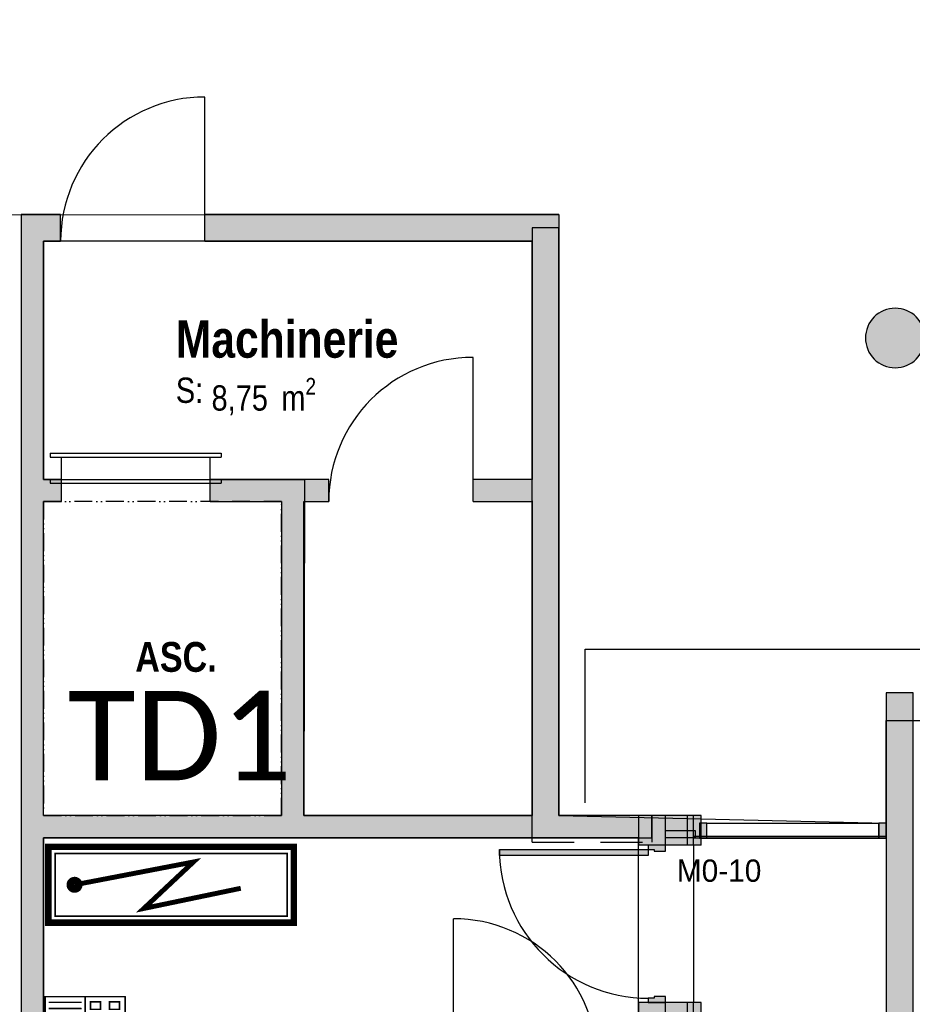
# Model space of a CAD drawing. Extents: x -24342 to 73038, y -9656 to 30949.
# Tile 32 of 118: x 3028 to 3628, y -2651 to -1989. Entities that reach past the tile are written whole.
import ezdxf
from ezdxf import colors
from ezdxf.entities.mleader import LeaderData, LeaderLine
from ezdxf.enums import TextEntityAlignment as Align
from ezdxf.math import Vec2, Vec3

# ---------------------------------------------------------------- set-up
doc = ezdxf.new("R2010")
doc.units = 0
doc.set_wipeout_variables(frame=1)
for name, pattern in [('21.0032_xref_rdc_02_pro$0$Tirets', [458.610928, 282.222247, -176.388681]), ('21.0032_xref_rdc_02_pro$0$Tirets A', [220, 110, -110]), ('21.0032_xref_rdc_02_pro$0$Traits', [564.444447, 282.222223, -282.222223]), ('21.0032_xref_rdc_02_pro$0$Wipeout_Contour', [1000, 0, -1000]), ('ACAD_ISO12W100', [21, 12, -3, 0, -3, 0, -3])]:
    doc.linetypes.add(name, pattern=pattern)
doc.layers.get('0').update_dxf_attribs({"color": 250})
for name, color, linetype in [('0._Étage_1_A-WALL-____-OTLN.Modèle IFC', 251, 'Continuous'), ('0._Étage_1_Portes ARCHICAD', 251, 'Continuous'), ('0_XREF', 250, 'Continuous'), ('1_TABLEAU_ELECTRIQUE', 5, 'Continuous'), ('21.0032_xref_rdc_02_pro$0$00-00 nomenclature fenetres amphi 300', 251, 'Continuous'), ('21.0032_xref_rdc_02_pro$0$02-04 Mur.Construction', 251, 'Continuous'), ('21.0032_xref_rdc_02_pro$0$02-05 Poteau.Construction', 251, 'Continuous'), ('21.0032_xref_rdc_02_pro$0$02-06 Poutre.Construction', 251, 'Continuous'), ('21.0032_xref_rdc_02_pro$0$02-14 Mur rideau.Construction', 251, 'Continuous'), ('21.0032_xref_rdc_02_pro$0$06-02 Texte 200ème 100ème.Texte', 251, 'Continuous'), ('21.0032_xref_rdc_02_pro$0$08-01 2D Dessin général.2D', 251, 'Continuous'), ('21.0032_xref_rdc_02_pro$0$08-01 contour hachures', 251, 'Continuous'), ('21.0032_xref_rdc_02_pro$0$A-AREA-____-OTLN.Modèle IFC', 251, 'Continuous'), ('21.0032_xref_rdc_02_pro$0$A-GLAZ-CWMG-OTLN.Modèle IFC', 251, 'Continuous'), ('21.0032_xref_rdc_02_pro$0$A-WALL-____-OTLN.Modèle IFC', 251, 'Continuous'), ('21.0032_xref_rdc_02_pro$0$Marques de Zone ARCHICAD', 251, 'Continuous'), ('21.0032_xref_rdc_02_pro$0$Portes ARCHICAD', 251, 'Continuous'), ('21.0032_xref_rdc_02_pro$0$S-COLS-____-OTLN.Modèle IFC', 251, 'Continuous'), ('2_INCENDIE', 30, 'Continuous')]:
    doc.layers.add(name, color=color, linetype=linetype)
doc.layers.add('0_FMULT', color=40, linetype='Continuous', plot=False)
doc.styles.add('21.0032_xref_rdc_02_pro$0$STYLE_GENERE_1', font='ARIALNB.TTF')
doc.styles.add('21.0032_xref_rdc_02_pro$0$STYLE_GENERE_2', font='ARIALN.TTF')
doc.styles.add('21.0032_xref_rdc_02_pro$0$STYLE_GENERE_3', font='txt')
doc.styles.get("Standard").update_dxf_attribs({"font": 'calibri.ttf'})
doc.styles.add('titre', font='calibri.ttf', dxfattribs={"width": 0.9, "height": 12})

# ---------------------------------------------------------------- blocks, each defined once
blk = doc.blocks.new('*U145')
for points, const_width in [([(-26.94, -8.41), (28.06, -8.41), (28.06, 8.59), (-26.94, 8.59), (-26.94, -8.41)], 1.47), ([(16.16, -0.69), (16.16, -0.69), (-5.56, -5.21), (5.56, 5.21), (-21.07, 0.09)], 1.1)]:
    blk.add_lwpolyline(points, dxfattribs=dict(const_width=const_width))
at = {"const_width": 0.367}
blk.add_lwpolyline([(-25.44, -6.91), (26.56, -6.91), (26.56, 7.09), (-25.44, 7.09)], close=True, dxfattribs=at)
blk.add_lwpolyline([(24.7, 1.09, 0, 6.19, 0), (16.16, -0.69, 0, 0, 0), (-5.56, -5.21, 0, 0, 0), (5.56, 5.21, 0, 0, 0), (-18.14, 1.09, 0, 0, 0)], format="xyseb")
at = {"const_width": 1.74}
blk.add_lwpolyline([(-21.98, 0.28, 1), (-20.17, -0.1, 1)], format="xyb", close=True, dxfattribs=at)
at = {"style": 'titre', "width": 0.9, "flags": 4}
blk.add_attdef('TABLEAU', (16.38, 13.88), '', height=12, dxfattribs=at)
blk = doc.blocks.new('A$C413947ED')
at = {"layer": '0._Étage_1_A-WALL-____-OTLN.Modèle IFC', "linetype": 'Continuous', "ltscale": 0.1}
for p, q in [((-124.5, 0), (-124.5, 16)), ((-27.5, 0), (-27.5, 16))]:
    blk.add_line(p, q, dxfattribs=at)
at = {"layer": '0._Étage_1_A-WALL-____-OTLN.Modèle IFC', "linetype": 'Continuous', "ltscale": 0.1, "flags": 128}
for points in [[(0, 16), (-27.5, 16)], [(-27.5, 0), (0, 0)]]:
    blk.add_lwpolyline(points, dxfattribs=at)
at = {"layer": '0._Étage_1_Portes ARCHICAD', "linetype": 'Continuous', "ltscale": 0.1}
blk.add_line((-124.5, 16), (-124.5, 113), dxfattribs=at)
blk.add_arc((-124.5, 16), 97, 0, 90, dxfattribs=at)
blk = doc.blocks.new('21.0032_xref_rdc_02_pro$0$Machinerie_COU_48_1', base_point=(32077.5, -22180))
at = {"layer": '21.0032_xref_rdc_02_pro$0$Marques de Zone ARCHICAD', "insert": (31564.6, -22298.3), "char_height": 170, "attachment_point": 1, "style": '21.0032_xref_rdc_02_pro$0$STYLE_GENERE_2'}
blk.add_mtext('\\A1;\\pt0,100;8,75{\\H0.66x;\\S^  ;} m{\\H0.66x;\\S2^  ;}', dxfattribs=at)
at = {"layer": '21.0032_xref_rdc_02_pro$0$Marques de Zone ARCHICAD'}
for tag, height, style, p in [('DUMMY_849', 250, '21.0032_xref_rdc_02_pro$0$STYLE_GENERE_1', (32830.4, -21834.1)), ('ROOM_NAME', 250, '21.0032_xref_rdc_02_pro$0$STYLE_GENERE_1', (31324.6, -21912.3)), ('calculatedAreaCode', 170, '21.0032_xref_rdc_02_pro$0$STYLE_GENERE_2', (31324.6, -22296))]:
    blk.add_attdef(tag, text='', height=height, dxfattribs=dict(at, style=style)).set_placement(p, align=Align.TOP_LEFT)
blk = doc.blocks.new('21.0032_xref_rdc_02_pro$0$Porte (Mur) 11[12]_1')
at = {"layer": '21.0032_xref_rdc_02_pro$0$Portes ARCHICAD', "linetype": 'Continuous'}
blk.add_line((31520, -21380), (31520, -20410), dxfattribs=at)
blk.add_arc((31520, -21380), 970, 90, 180, dxfattribs=at)
blk = doc.blocks.new('21.0032_xref_rdc_02_pro$0$Mur_57_1', base_point=(30360, -21290))
at = {"layer": '21.0032_xref_rdc_02_pro$0$A-WALL-____-OTLN.Modèle IFC', "linetype": 'Continuous'}
for points in [[(30435, -21380), (30285, -21200), (30285, -21380)], [(30285, -21200), (30435, -21380), (30435, -21200)], [(30435, -21380), (30550, -21380), (30550, -21200), (30435, -21200)], [(33720, -21200), (31520, -21200), (31520, -21380), (33720, -21380)], [(33720, -21380), (33900, -21380), (33900, -21200)], [(33720, -21200), (33720, -21380), (33900, -21200)]]:
    blk.add_hatch(color=256, dxfattribs=at).paths.add_polyline_path(points)
for p, q in [((30550, -21380), (30550, -21200)), ((31520, -21380), (31520, -21200))]:
    blk.add_line(p, q, dxfattribs=at)
at = {"layer": '21.0032_xref_rdc_02_pro$0$A-WALL-____-OTLN.Modèle IFC', "linetype": 'Continuous', "flags": 128}
for points in [[(30285, -21200), (30285, -21380)], [(30550, -21200), (30285, -21200)], [(33900, -21200), (31520, -21200)], [(33900, -21200), (33900, -21380)], [(30435, -21380), (30550, -21380)], [(31520, -21380), (33720, -21380)]]:
    blk.add_lwpolyline(points, dxfattribs=at)
at = {"layer": '21.0032_xref_rdc_02_pro$0$Portes ARCHICAD', "linetype": 'Continuous'}
blk.add_blockref('21.0032_xref_rdc_02_pro$0$Porte (Mur) 11[12]_1', (0, 0), dxfattribs=at)
blk = doc.blocks.new('21.0032_xref_rdc_02_pro$0$Mur_58_1', base_point=(33810, -21290))
at = {"layer": '21.0032_xref_rdc_02_pro$0$A-WALL-____-OTLN.Modèle IFC', "linetype": 'Continuous'}
blk.add_hatch(color=256, dxfattribs=at).paths.add_polyline_path([(33720, -21380), (33720, -25240), (33900, -25240), (33900, -21380)])
at = {"layer": '21.0032_xref_rdc_02_pro$0$A-WALL-____-OTLN.Modèle IFC', "linetype": 'Continuous', "flags": 128}
for points in [[(33720, -21380), (33720, -22980)], [(33900, -25240), (33900, -21380)], [(33720, -23130), (33720, -25240)]]:
    blk.add_lwpolyline(points, dxfattribs=at)
blk = doc.blocks.new('21.0032_xref_rdc_02_pro$0$Mur_59_1', base_point=(30360, -21290))
at = {"layer": '21.0032_xref_rdc_02_pro$0$A-WALL-____-OTLN.Modèle IFC', "linetype": 'Continuous'}
blk.add_hatch(color=256, dxfattribs=at).paths.add_polyline_path([(30285, -21380), (30285, -29139.6), (30435, -29139.6), (30435, -21380)])
at = {"layer": '21.0032_xref_rdc_02_pro$0$A-WALL-____-OTLN.Modèle IFC', "linetype": 'Continuous', "flags": 128}
for points in [[(30285, -21380), (30285, -29139.6)], [(30435, -22980), (30435, -21380)], [(30435, -25240), (30435, -23130)], [(30435, -29139.6), (30435, -25390)]]:
    blk.add_lwpolyline(points, dxfattribs=at)
blk = doc.blocks.new('21.0032_xref_rdc_02_pro$0$Mur_60_1', base_point=(33720, -25315))
at = {"layer": '21.0032_xref_rdc_02_pro$0$A-WALL-____-OTLN.Modèle IFC', "linetype": 'Continuous'}
blk.add_hatch(color=256, dxfattribs=at).paths.add_polyline_path([(33720, -25390), (34525, -25390), (34525, -25240), (33720, -25240)])
at = {"layer": '21.0032_xref_rdc_02_pro$0$A-WALL-____-OTLN.Modèle IFC', "linetype": 'Continuous', "flags": 128}
for points in [[(34525, -25240), (33900, -25240)], [(34525, -25390), (34525, -25240)], [(33720, -25390), (34525, -25390)]]:
    blk.add_lwpolyline(points, dxfattribs=at)
blk = doc.blocks.new('21.0032_xref_rdc_02_pro$0$Mur_61_1', base_point=(32110, -25315))
at = {"layer": '21.0032_xref_rdc_02_pro$0$A-WALL-____-OTLN.Modèle IFC', "linetype": 'Continuous'}
blk.add_hatch(color=256, dxfattribs=at).paths.add_polyline_path([(32185, -25240), (32185, -23130), (32035, -23130), (32035, -25240)])
at = {"layer": '21.0032_xref_rdc_02_pro$0$A-WALL-____-OTLN.Modèle IFC', "linetype": 'Continuous', "flags": 128}
for points in [[(32035, -23130), (32035, -25240)], [(32185, -25240), (32185, -23130)]]:
    blk.add_lwpolyline(points, dxfattribs=at)
blk = doc.blocks.new('21.0032_xref_rdc_02_pro$0$Porte (Mur) 12[13]_1')
at = {"layer": '21.0032_xref_rdc_02_pro$0$Portes ARCHICAD', "linetype": 'Continuous'}
blk.add_line((33322.2, -23130), (33322.2, -22160), dxfattribs=at)
blk.add_arc((33322.2, -23130), 970, 90, 180, dxfattribs=at)
blk = doc.blocks.new('21.0032_xref_rdc_02_pro$0$Porte (Mur) 13[14]_1')
at = {"layer": '21.0032_xref_rdc_02_pro$0$Portes ARCHICAD', "linetype": 'Continuous'}
for p, q in [((30480, -22805), (31630, -22805)), ((30480, -22805), (30480, -22830)), ((30480, -22830), (31630, -22830)), ((30555, -22980), (30555, -22830)), ((31555, -22980), (31555, -22830)), ((31630, -22805), (31630, -22830)), ((30480, -22980), (31630, -22980)), ((30480, -22980), (30480, -23005)), ((30480, -23005), (31630, -23005)), ((31630, -22980), (31630, -23005))]:
    blk.add_line(p, q, dxfattribs=at)
blk = doc.blocks.new('21.0032_xref_rdc_02_pro$0$Mur_62_1', base_point=(30360, -23055))
at = {"layer": '21.0032_xref_rdc_02_pro$0$A-WALL-____-OTLN.Modèle IFC', "linetype": 'Continuous'}
for points in [[(30435, -22980), (30435, -23130), (30555, -23130), (30555, -22980)], [(31555, -22980), (31555, -23130), (32352.2, -23130), (32352.2, -22980)], [(33322.2, -22980), (33322.2, -23130), (33720, -23130), (33720, -22980)]]:
    blk.add_hatch(color=256, dxfattribs=at).paths.add_polyline_path(points)
for p, q in [((30555, -23130), (30555, -22980)), ((31555, -23130), (31555, -22980)), ((32352.2, -23130), (32352.2, -22980)), ((33322.2, -23130), (33322.2, -22980))]:
    blk.add_line(p, q, dxfattribs=at)
at = {"layer": '21.0032_xref_rdc_02_pro$0$A-WALL-____-OTLN.Modèle IFC', "linetype": 'Continuous', "flags": 128}
for points in [[(30555, -22980), (30435, -22980)], [(32352.2, -22980), (31555, -22980)], [(33720, -22980), (33322.2, -22980)], [(30435, -23130), (30555, -23130)], [(31555, -23130), (32035, -23130)], [(32185, -23130), (32352.2, -23130)], [(33322.2, -23130), (33720, -23130)]]:
    blk.add_lwpolyline(points, dxfattribs=at)
at = {"layer": '21.0032_xref_rdc_02_pro$0$Portes ARCHICAD', "linetype": 'Continuous'}
for name in ['21.0032_xref_rdc_02_pro$0$Porte (Mur) 12[13]_1', '21.0032_xref_rdc_02_pro$0$Porte (Mur) 13[14]_1']:
    blk.add_blockref(name, (0, 0), dxfattribs=at)
blk = doc.blocks.new('21.0032_xref_rdc_02_pro$0$Mur_63_1', base_point=(36190, -27415))
at = {"layer": '21.0032_xref_rdc_02_pro$0$A-WALL-____-OTLN.Modèle IFC', "linetype": 'Continuous'}
blk.add_hatch(color=256, dxfattribs=at).paths.add_polyline_path([(36280, -27415), (36280, -24415), (36100, -24415), (36100, -27415)])
at = {"layer": '21.0032_xref_rdc_02_pro$0$A-WALL-____-OTLN.Modèle IFC', "linetype": 'Continuous', "flags": 128}
for points in [[(36280, -24415), (36100, -24415)], [(36100, -24415), (36100, -27415)], [(36280, -27415), (36280, -24415)], [(36100, -27415), (36280, -27415)]]:
    blk.add_lwpolyline(points, dxfattribs=at)
blk = doc.blocks.new('21.0032_xref_rdc_02_pro$0$Mur_148_1', base_point=(30360, -25315))
at = {"layer": '21.0032_xref_rdc_02_pro$0$A-WALL-____-OTLN.Modèle IFC', "linetype": 'Continuous'}
blk.add_hatch(color=256, dxfattribs=at).paths.add_polyline_path([(30435, -25390), (33720, -25390), (33720, -25240), (30435, -25240)])
at = {"layer": '21.0032_xref_rdc_02_pro$0$A-WALL-____-OTLN.Modèle IFC', "linetype": 'Continuous', "flags": 128}
for points in [[(32035, -25240), (30435, -25240)], [(33720, -25240), (32185, -25240)], [(30435, -25390), (33720, -25390)]]:
    blk.add_lwpolyline(points, dxfattribs=at)
blk = doc.blocks.new('21.0032_xref_rdc_02_pro$0$Mur_193_1', base_point=(34525, -25330))
at = {"layer": '21.0032_xref_rdc_02_pro$0$A-WALL-____-OTLN.Modèle IFC', "linetype": '21.0032_xref_rdc_02_pro$0$Tirets', "flags": 128}
for points in [[(33720, -25420), (33720, -25240)], [(34525, -25240), (33900, -25240)], [(34525, -25240), (34525, -25420)], [(33720, -25420), (34525, -25420)]]:
    blk.add_lwpolyline(points, dxfattribs=at)
blk = doc.blocks.new('21.0032_xref_rdc_02_pro$0$Mur_194_1', base_point=(33810, -25330))
at = {"layer": '21.0032_xref_rdc_02_pro$0$A-WALL-____-OTLN.Modèle IFC', "linetype": 'Continuous'}
blk.add_hatch(color=256, dxfattribs=at).paths.add_polyline_path([(33720, -21200.1), (33720, -21380.1), (33900, -21200.1)])
at = {"layer": '21.0032_xref_rdc_02_pro$0$A-WALL-____-OTLN.Modèle IFC', "linetype": 'Continuous', "flags": 128}
blk.add_lwpolyline([(33900, -21200.1), (33720, -21200.1)], dxfattribs=at)
at = {"layer": '21.0032_xref_rdc_02_pro$0$A-WALL-____-OTLN.Modèle IFC', "linetype": '21.0032_xref_rdc_02_pro$0$Tirets', "flags": 128}
for points in [[(33900, -21290.1), (33720, -21290.1)], [(33720, -21290.1), (33720, -25240)], [(33900, -25240), (33900, -21290.1)]]:
    blk.add_lwpolyline(points, dxfattribs=at)
blk = doc.blocks.new('21.0032_xref_rdc_02_pro$0$Porte 24[77]_1')
at = {"layer": '21.0032_xref_rdc_02_pro$0$Portes ARCHICAD', "linetype": 'Continuous'}
for points in [[(33500, -25468), (33500, -25508), (34500, -25508), (34500, -25468)], [(34615, -25440), (34500, -25440), (34500, -25468), (34540, -25468), (34540, -25480), (34615, -25480)], [(34615, -26456), (34540, -26456), (34540, -26468), (34500, -26468), (34500, -26496), (34615, -26496)]]:
    blk.add_hatch(color=256, dxfattribs=at).paths.add_polyline_path(points)
for p, q in [((33500, -25468), (34500, -25468)), ((33500, -25508), (33500, -25468)), ((34500, -25440), (34435, -25440)), ((34615, -25440), (34500, -25440)), ((34500, -25440), (34500, -25468)), ((34615, -25440), (34500, -25440)), ((34615, -25440), (34500, -25440)), ((34500, -25468), (34540, -25468)), ((34500, -25468), (34500, -25508)), ((34540, -25468), (34540, -25480)), ((34540, -25480), (34615, -25480)), ((34615, -25480), (34615, -25440)), ((34765, -25440), (34615, -25440)), ((34805, -25440), (34765, -25440)), ((34855, -25440), (34805, -25440)), ((34500, -25508), (33500, -25508)), ((34540, -26468), (34500, -26468)), ((34500, -26468), (34500, -26496)), ((34615, -26456), (34540, -26456)), ((34540, -26456), (34540, -26468)), ((34615, -26496), (34615, -26456)), ((34500, -26496), (34435, -26496)), ((34500, -26496), (34615, -26496)), ((34615, -26496), (34500, -26496)), ((34615, -26496), (34500, -26496)), ((34765, -26496), (34615, -26496)), ((34805, -26496), (34765, -26496)), ((34855, -26496), (34805, -26496))]:
    blk.add_line(p, q, dxfattribs=at)
blk.add_arc((34500, -25468), 1000, 180, 270, dxfattribs=at)
blk = doc.blocks.new('21.0032_xref_rdc_02_pro$0$Mur_235_1', base_point=(34435, -29049.7))
at = {"layer": '21.0032_xref_rdc_02_pro$0$02-04 Mur.Construction', "linetype": 'Continuous'}
for points in [[(34615, -25240), (34435, -25240), (34435, -25440), (34615, -25440)], [(34615, -25240), (34615, -25440), (34765, -25440), (34765, -25240)], [(34765, -25240), (34765, -25440), (34805, -25440), (34805, -25240)], [(34805, -25240), (34805, -25440), (34855, -25440), (34855, -25240)], [(34435, -29049.7), (34615, -29049.7), (34615, -26496), (34435, -26496)], [(34765, -26496), (34615, -26496), (34615, -29229.7), (34765, -29229.7)], [(34805, -26496), (34765, -26496), (34765, -29379.7), (34805, -29379.7)], [(34805, -29419.7), (34855, -29419.7), (34855, -26496), (34805, -26496)]]:
    blk.add_hatch(color=256, dxfattribs=at).paths.add_polyline_path(points)
for p, q in [((34615, -25440), (34615, -25240)), ((34765, -25440), (34765, -25240)), ((34805, -25440), (34805, -25240)), ((34500, -25440), (34435, -25440)), ((34615, -25440), (34500, -25440)), ((34765, -25440), (34615, -25440)), ((34805, -25440), (34765, -25440)), ((34855, -25440), (34805, -25440)), ((34500, -26496), (34435, -26496)), ((34615, -26496), (34500, -26496)), ((34615, -29049.7), (34615, -26496)), ((34765, -26496), (34615, -26496)), ((34765, -29229.7), (34765, -26496)), ((34805, -26496), (34765, -26496)), ((34805, -29379.7), (34805, -26496)), ((34855, -26496), (34805, -26496)), ((34615, -29229.7), (34615, -29049.7)), ((34765, -29379.7), (34765, -29229.7)), ((34805, -29419.7), (34805, -29379.7))]:
    blk.add_line(p, q, dxfattribs=at)
at = {"layer": '21.0032_xref_rdc_02_pro$0$02-04 Mur.Construction', "linetype": 'Continuous', "flags": 128}
for points in [[(34615, -25240), (34435, -25240)], [(34435, -25240), (34435, -25440)], [(34765, -25240), (34615, -25240)], [(34805, -25240), (34765, -25240)], [(34855, -25240), (34805, -25240)], [(34855, -25440), (34855, -25240)], [(34435, -26496), (34435, -29049.7)], [(34855, -29419.7), (34855, -26496)]]:
    blk.add_lwpolyline(points, dxfattribs=at)
at = {"layer": '21.0032_xref_rdc_02_pro$0$Portes ARCHICAD', "linetype": 'Continuous'}
blk.add_blockref('21.0032_xref_rdc_02_pro$0$Porte 24[77]_1', (0, 0), dxfattribs=at)
blk = doc.blocks.new('21.0032_xref_rdc_02_pro$0$Poteau_5_1', base_point=(36160, -22030))
at = {"layer": '21.0032_xref_rdc_02_pro$0$S-COLS-____-OTLN.Modèle IFC', "linetype": 'Continuous'}
blk.add_hatch(color=256, dxfattribs=at).paths.add_polyline_path([(35960, -22030, 0.414214), (36160, -22230, 0.414214), (36360, -22030, 0.414214), (36160, -21830, 0.414214)])
at = {"layer": '21.0032_xref_rdc_02_pro$0$S-COLS-____-OTLN.Modèle IFC', "linetype": 'Continuous', "flags": 128}
blk.add_lwpolyline([(35960, -22030, 0.414214), (36160, -22230, 0.414214), (36360, -22030, 0.414214), (36160, -21830, 0.414214)], format="xyb", close=True, dxfattribs=at)
blk = doc.blocks.new('21.0032_xref_rdc_02_pro$0$IFC Extruded[463]_1', base_point=(34790, -25390))
at = {"layer": '21.0032_xref_rdc_02_pro$0$A-GLAZ-CWMG-OTLN.Modèle IFC', "linetype": 'Continuous'}
for p, q in [((34615, -25390), (34615, -25340)), ((34615, -25340), (34815, -25340)), ((34815, -25340), (34815, -25390)), ((34815, -25390), (34615, -25390))]:
    blk.add_line(p, q, dxfattribs=at)
blk = doc.blocks.new('21.0032_xref_rdc_02_pro$0$IFC Extruded[464]_1', base_point=(34790, -25390))
at = {"layer": '21.0032_xref_rdc_02_pro$0$A-GLAZ-CWMG-OTLN.Modèle IFC', "linetype": 'Continuous'}
for p, q in [((34615, -25390), (34615, -25340)), ((34615, -25340), (34815, -25340)), ((34815, -25340), (34815, -25390)), ((34815, -25390), (34615, -25390))]:
    blk.add_line(p, q, dxfattribs=at)
blk = doc.blocks.new('21.0032_xref_rdc_02_pro$0$IFC Extruded[465]_1', base_point=(34790, -25390))
at = {"layer": '21.0032_xref_rdc_02_pro$0$A-GLAZ-CWMG-OTLN.Modèle IFC', "linetype": 'Continuous'}
for p, q in [((34615, -25390), (34615, -25340)), ((34615, -25340), (34815, -25340)), ((34815, -25340), (34815, -25390)), ((34815, -25390), (34615, -25390))]:
    blk.add_line(p, q, dxfattribs=at)
blk = doc.blocks.new('21.0032_xref_rdc_02_pro$0$Poutre_54_1', base_point=(34895, -25391))
at = {"linetype": '21.0032_xref_rdc_02_pro$0$Wipeout_Contour', "ltscale": 174382.457415}
blk.add_wipeout([(34895, -25291), (34895, -25391), (36050, -25391), (36050, -25291)], dxfattribs=at).dxf.layer = '21.0032_xref_rdc_02_pro$0$02-06 Poutre.Construction'
at = {"layer": '21.0032_xref_rdc_02_pro$0$02-06 Poutre.Construction', "linetype": 'Continuous'}
for p, q in [((34895, -25291), (36050, -25291)), ((34895, -25391), (34895, -25291)), ((36050, -25391), (36050, -25291)), ((34895, -25391), (36050, -25391))]:
    blk.add_line(p, q, dxfattribs=at)
blk = doc.blocks.new('21.0032_xref_rdc_02_pro$0$Poutre_55_1', base_point=(34895, -25391))
at = {"linetype": '21.0032_xref_rdc_02_pro$0$Wipeout_Contour', "ltscale": 174382.457415}
blk.add_wipeout([(34895, -25291), (34895, -25391), (36050, -25391), (36050, -25291)], dxfattribs=at).dxf.layer = '21.0032_xref_rdc_02_pro$0$02-06 Poutre.Construction'
at = {"layer": '21.0032_xref_rdc_02_pro$0$02-06 Poutre.Construction', "linetype": 'Continuous'}
for p, q in [((34895, -25291), (36050, -25291)), ((34895, -25391), (34895, -25291)), ((36050, -25391), (36050, -25291)), ((34895, -25391), (36050, -25391))]:
    blk.add_line(p, q, dxfattribs=at)
blk = doc.blocks.new('21.0032_xref_rdc_02_pro$0$Poutre_56_1', base_point=(34895, -25391))
at = {"layer": '21.0032_xref_rdc_02_pro$0$02-06 Poutre.Construction', "linetype": '21.0032_xref_rdc_02_pro$0$Tirets A'}
for p, q in [((34895, -25291), (36050, -25291)), ((34895, -25391), (34895, -25291)), ((36050, -25391), (36050, -25291)), ((34895, -25391), (36050, -25391))]:
    blk.add_line(p, q, dxfattribs=at)
blk = doc.blocks.new('21.0032_xref_rdc_02_pro$0$Poutre_57_1', base_point=(34895, -25391))
at = {"layer": '21.0032_xref_rdc_02_pro$0$02-06 Poutre.Construction', "linetype": '21.0032_xref_rdc_02_pro$0$Tirets A'}
for p, q in [((34895, -25291), (36050, -25291)), ((34895, -25391), (34895, -25291)), ((36050, -25391), (36050, -25291)), ((34895, -25391), (36050, -25391))]:
    blk.add_line(p, q, dxfattribs=at)
blk = doc.blocks.new('21.0032_xref_rdc_02_pro$0$Mur_251_1', base_point=(34805, -25390))
at = {"layer": '21.0032_xref_rdc_02_pro$0$02-14 Mur rideau.Construction', "linetype": 'Continuous'}
blk.add_hatch(color=256, dxfattribs=at).paths.add_polyline_path([(34805, -25390), (36100, -25390), (36100, -25380), (34805, -25380)])
at = {"layer": '21.0032_xref_rdc_02_pro$0$02-14 Mur rideau.Construction', "linetype": 'Continuous', "flags": 128}
for points in [[(36100, -25380), (34805, -25380)], [(34805, -25380), (34805, -25390)], [(34805, -25390), (36100, -25390)], [(36100, -25390), (36100, -25380)]]:
    blk.add_lwpolyline(points, dxfattribs=at)
blk = doc.blocks.new('21.0032_xref_rdc_02_pro$0$Poteau_69_1', base_point=(36075, -25341))
at = {"layer": '21.0032_xref_rdc_02_pro$0$02-05 Poteau.Construction', "linetype": 'Continuous'}
blk.add_hatch(color=256, dxfattribs=at).paths.add_polyline_path([(36050, -25391), (36100, -25391), (36100, -25291), (36050, -25291)])
at = {"layer": '21.0032_xref_rdc_02_pro$0$02-05 Poteau.Construction', "linetype": 'Continuous', "flags": 128}
blk.add_lwpolyline([(36050, -25391), (36100, -25391), (36100, -25291), (36050, -25291)], close=True, dxfattribs=at)
blk = doc.blocks.new('21.0032_xref_rdc_02_pro$0$Poteau_70_1', base_point=(34870, -25341))
at = {"layer": '21.0032_xref_rdc_02_pro$0$02-05 Poteau.Construction', "linetype": 'Continuous'}
blk.add_hatch(color=256, dxfattribs=at).paths.add_polyline_path([(34845, -25391), (34895, -25391), (34895, -25291), (34845, -25291)])
at = {"layer": '21.0032_xref_rdc_02_pro$0$02-05 Poteau.Construction', "linetype": 'Continuous', "flags": 128}
blk.add_lwpolyline([(34845, -25391), (34895, -25391), (34895, -25291), (34845, -25291)], close=True, dxfattribs=at)
blk = doc.blocks.new('21.0032_xref_rdc_02_pro')
at = {"layer": '21.0032_xref_rdc_02_pro$0$08-01 2D Dessin général.2D', "linetype": 'Continuous'}
blk.add_line((3480.5, -2544), (3480.5, -2649.6), dxfattribs=at)
at = {"layer": '21.0032_xref_rdc_02_pro$0$A-AREA-____-OTLN.Modèle IFC', "linetype": 'Continuous', "flags": 128}
blk.add_lwpolyline([(6560.07, -1366.33, -0.157957), (6506.5, -1249), (6331.27, -1249, -0.214878), (6262.95, -1381.09), (6262.95, -1961.45), (1456.57, -1961.45), (1456.57, -1381.1, -0.215084), (1388.23, -1249), (1227.62, -1249, -0.214969), (1159.45, -1381.05), (1158.27, -1961.45), (647.45, -1961.45), (647.45, -2120.4), (3390, -2120), (3390, -2524), (3610, -2529.1), (3610, -2460), (4101.5, -2460), (4101.53, -2529.1), (4390, -2528.96), (4390, -2120), (8761.09, -2120)], format="xyb", dxfattribs=at)
for points in [[(3043.5, -2138), (3043.5, -2298), (3218.95, -2298), (3218.5, -2524), (3372, -2524), (3372, -2138)], [(3043.5, -2904.96), (3443.5, -2904.96), (3443.5, -2539), (3043.5, -2539)]]:
    blk.add_lwpolyline(points, close=True, dxfattribs=at)
at = {"layer": '21.0032_xref_rdc_02_pro$0$02-04 Mur.Construction', "xscale": 0.1, "yscale": 0.1, "zscale": 0.1}
blk.add_blockref('21.0032_xref_rdc_02_pro$0$Mur_235_1', (3443.5, -2904.97), dxfattribs=at)
at = {"layer": '21.0032_xref_rdc_02_pro$0$A-AREA-____-OTLN.Modèle IFC', "linetype": 'Continuous', "xscale": 0.1, "yscale": 0.1, "zscale": 0.1}
blk.add_blockref('21.0032_xref_rdc_02_pro$0$Machinerie_COU_48_1', (3207.75, -2218), dxfattribs=at).add_auto_attribs({'ROOM_NAME': 'Machinerie', 'calculatedAreaCode': 'S: '})
at = {"layer": '21.0032_xref_rdc_02_pro$0$A-GLAZ-CWMG-OTLN.Modèle IFC', "linetype": 'Continuous', "xscale": 0.1, "yscale": 0.1, "zscale": 0.1}
for name in ['21.0032_xref_rdc_02_pro$0$IFC Extruded[463]_1', '21.0032_xref_rdc_02_pro$0$IFC Extruded[464]_1', '21.0032_xref_rdc_02_pro$0$IFC Extruded[465]_1']:
    blk.add_blockref(name, (3479, -2539), dxfattribs=at)
at = {"layer": '21.0032_xref_rdc_02_pro$0$A-WALL-____-OTLN.Modèle IFC', "xscale": 0.1, "yscale": 0.1, "zscale": 0.1}
for name, p in [('21.0032_xref_rdc_02_pro$0$Mur_57_1', (3036, -2129)), ('21.0032_xref_rdc_02_pro$0$Mur_194_1', (3381, -2533)), ('21.0032_xref_rdc_02_pro$0$Mur_59_1', (3036, -2129)), ('21.0032_xref_rdc_02_pro$0$Mur_58_1', (3381, -2129)), ('21.0032_xref_rdc_02_pro$0$Mur_62_1', (3036, -2305.5)), ('21.0032_xref_rdc_02_pro$0$Mur_61_1', (3211, -2531.5)), ('21.0032_xref_rdc_02_pro$0$Mur_63_1', (3619, -2741.5)), ('21.0032_xref_rdc_02_pro$0$Mur_148_1', (3036, -2531.5)), ('21.0032_xref_rdc_02_pro$0$Mur_60_1', (3372, -2531.5)), ('21.0032_xref_rdc_02_pro$0$Mur_193_1', (3452.5, -2533))]:
    blk.add_blockref(name, p, dxfattribs=at)
at = {"layer": '21.0032_xref_rdc_02_pro$0$S-COLS-____-OTLN.Modèle IFC', "xscale": 0.1, "yscale": 0.1, "zscale": 0.1}
blk.add_blockref('21.0032_xref_rdc_02_pro$0$Poteau_5_1', (3616, -2203), dxfattribs=at)
at = {"layer": '21.0032_xref_rdc_02_pro$0$00-00 nomenclature fenetres amphi 300', "linetype": 'Continuous', "insert": (3497.63, -2561.14), "char_height": 15, "attachment_point": 5, "style": '21.0032_xref_rdc_02_pro$0$STYLE_GENERE_3'}
blk.add_mtext('\\A1;M0-10', dxfattribs=at)
at = {"layer": '21.0032_xref_rdc_02_pro$0$06-02 Texte 200ème 100ème.Texte', "linetype": 'Continuous', "insert": (3132.55, -2417.51), "char_height": 20, "attachment_point": 5, "style": '21.0032_xref_rdc_02_pro$0$STYLE_GENERE_1'}
blk.add_mtext('\\A1;ASC.', dxfattribs=at)
at = {"layer": '21.0032_xref_rdc_02_pro$0$02-06 Poutre.Construction', "xscale": 0.1, "yscale": 0.1, "zscale": 0.1}
blk.add_blockref('21.0032_xref_rdc_02_pro$0$Poutre_54_1', (3489.5, -2539.1), dxfattribs=at)
blk.add_blockref('21.0032_xref_rdc_02_pro$0$Poutre_55_1', (3489.5, -2539.1), dxfattribs=at)
at = {"layer": '21.0032_xref_rdc_02_pro$0$08-01 contour hachures', "linetype": '21.0032_xref_rdc_02_pro$0$Traits', "flags": 128}
blk.add_lwpolyline([(3407.7, -2412.05), (4449.83, -2412.05), (4449.83, -2658.86), (5957.75, -2814.25), (5957.75, -2853.44), (8763.06, -2853.44), (8763.06, -2770.14), (8976.24, -2770.14), (8976.24, -2853.44), (8886.72, -2853.44), (8886.72, -2973.65), (5825.69, -2973.65), (5825.69, -2926.46), (4291.27, -2776.05), (4291.27, -2595.31), (4154.77, -2595.31), (4154.77, -2776.05), (3536.07, -2776.05), (3536.07, -2973.65), (3029.18, -2973.65), (3029.18, -2853.44), (3407.7, -2853.44)], close=True, dxfattribs=at)
at = {"layer": '21.0032_xref_rdc_02_pro$0$02-05 Poteau.Construction', "xscale": 0.1, "yscale": 0.1, "zscale": 0.1}
for name, p in [('21.0032_xref_rdc_02_pro$0$Poteau_70_1', (3487, -2534.1)), ('21.0032_xref_rdc_02_pro$0$Poteau_69_1', (3607.5, -2534.1))]:
    blk.add_blockref(name, p, dxfattribs=at)
at = {"layer": '21.0032_xref_rdc_02_pro$0$02-06 Poutre.Construction', "xscale": 0.1, "yscale": 0.1, "zscale": 0.1}
for name in ['21.0032_xref_rdc_02_pro$0$Poutre_56_1', '21.0032_xref_rdc_02_pro$0$Poutre_57_1']:
    blk.add_blockref(name, (3489.5, -2539.1), dxfattribs=at)
at = {"layer": '21.0032_xref_rdc_02_pro$0$02-14 Mur rideau.Construction', "xscale": 0.1, "yscale": 0.1, "zscale": 0.1}
blk.add_blockref('21.0032_xref_rdc_02_pro$0$Mur_251_1', (3480.5, -2539), dxfattribs=at)
blk = doc.blocks.new('Panneau')
for p, q in [((-13.44, 15.67), (0, 15.67)), ((-13.44, 0), (-13.44, 15.67)), ((-12.23, 13.77), (-1.24, 13.77)), ((0, 15.67), (0, 0)), ((0, 0), (0, 15.67)), ((0, 15.67), (13.44, 15.67)), ((1.8, 13.96), (1.8, 11.42)), ((1.8, 13.96), (5.19, 13.96)), ((5.19, 13.96), (5.19, 11.42)), ((8.19, 13.96), (8.19, 11.42)), ((8.19, 13.96), (11.58, 13.96)), ((11.58, 13.96), (11.58, 11.42)), ((13.44, 15.67), (13.44, 0)), ((-12.23, 11.66), (-1.24, 11.66)), ((1.8, 11.42), (5.19, 11.42)), ((8.19, 11.42), (11.58, 11.42)), ((-12.23, 9.54), (-1.24, 9.54)), ((-12.23, 7.42), (-1.24, 7.42)), ((-12.23, 7.42), (-1.24, 7.42)), ((1.8, 9.11), (1.8, 6.57)), ((1.8, 9.11), (5.19, 9.11)), ((5.19, 9.11), (5.19, 6.57)), ((8.19, 9.11), (8.19, 6.57)), ((8.19, 9.11), (11.58, 9.11)), ((11.58, 9.11), (11.58, 6.57)), ((-12.23, 5.3), (-1.24, 5.3)), ((1.8, 6.57), (5.19, 6.57)), ((1.8, 4.14), (5.19, 4.14)), ((1.8, 4.14), (1.8, 1.6)), ((5.19, 4.14), (5.19, 1.6)), ((8.19, 6.57), (11.58, 6.57)), ((8.19, 4.14), (11.58, 4.14)), ((8.19, 4.14), (8.19, 1.6)), ((11.58, 4.14), (11.58, 1.6)), ((-13.44, -15.67), (-13.44, 0)), ((0, 0), (-13.44, 0)), ((-13.44, 0), (0, 0)), ((-12.23, 3.19), (-1.24, 3.19)), ((0, 0), (0, -15.67)), ((0, -15.67), (0, 0)), ((0, 0), (13.44, 0)), ((13.44, 0), (0, 0)), ((1.8, 1.6), (5.19, 1.6)), ((8.19, 1.6), (11.58, 1.6)), ((13.44, 0), (13.44, -15.67)), ((-11.97, -1.78), (-1.37, -1.78)), ((-11.97, -14.41), (-11.97, -1.78)), ((-1.37, -1.78), (-1.37, -14.41)), ((1.8, -1.86), (1.8, -4.4)), ((1.8, -1.86), (5.19, -1.86)), ((5.19, -1.86), (5.19, -4.4)), ((8.19, -1.86), (8.19, -4.4)), ((8.19, -1.86), (11.58, -1.86)), ((11.58, -1.86), (11.58, -4.4)), ((1.8, -4.4), (5.19, -4.4)), ((8.19, -4.4), (11.58, -4.4)), ((1.8, -6.7), (1.8, -9.24)), ((1.8, -6.7), (5.19, -6.7)), ((1.8, -9.24), (5.19, -9.24)), ((5.19, -6.7), (5.19, -9.24)), ((8.19, -6.7), (8.19, -9.24)), ((8.19, -6.7), (11.58, -6.7)), ((8.19, -9.24), (11.58, -9.24)), ((11.58, -6.7), (11.58, -9.24)), ((1.8, -11.68), (5.19, -11.68)), ((1.8, -11.68), (1.8, -14.22)), ((5.19, -11.68), (5.19, -14.22)), ((8.19, -11.68), (11.58, -11.68)), ((8.19, -11.68), (8.19, -14.22)), ((11.58, -11.68), (11.58, -14.22)), ((0, -15.67), (-13.44, -15.67)), ((-1.37, -14.41), (-11.97, -14.41)), ((13.44, -15.67), (0, -15.67)), ((1.8, -14.22), (5.19, -14.22)), ((8.19, -14.22), (11.58, -14.22))]:
    blk.add_line(p, q)
at = {"const_width": 0.5}
for points in [[(-13.44, 15.67), (13.44, 15.67), (13.44, -15.67), (-13.44, -15.67)], [(1.8, 13.96), (5.19, 13.96), (5.19, 11.42), (1.8, 11.42)], [(8.19, 13.96), (11.58, 13.96), (11.58, 11.42), (8.19, 11.42)], [(1.8, 9.11), (5.19, 9.11), (5.19, 6.57), (1.8, 6.57)], [(8.19, 9.11), (11.58, 9.11), (11.58, 6.57), (8.19, 6.57)], [(1.8, 4.14), (5.19, 4.14), (5.19, 1.6), (1.8, 1.6)], [(8.19, 4.14), (11.58, 4.14), (11.58, 1.6), (8.19, 1.6)], [(-11.97, -1.78), (-1.37, -1.78), (-1.37, -14.41), (-11.97, -14.41)], [(1.8, -1.86), (5.19, -1.86), (5.19, -4.4), (1.8, -4.4)], [(8.19, -1.86), (11.58, -1.86), (11.58, -4.4), (8.19, -4.4)], [(1.8, -6.7), (5.19, -6.7), (5.19, -9.24), (1.8, -9.24)], [(8.19, -6.7), (11.58, -6.7), (11.58, -9.24), (8.19, -9.24)], [(1.8, -11.68), (5.19, -11.68), (5.19, -14.22), (1.8, -14.22)], [(8.19, -11.68), (11.58, -11.68), (11.58, -14.22), (8.19, -14.22)]]:
    blk.add_lwpolyline(points, close=True, dxfattribs=at)
for points in [[(-1.24, 13.77), (-12.23, 13.77)], [(0, 15.67), (0, -15.67)], [(-1.24, 11.66), (-12.23, 11.66)], [(-1.24, 9.54), (-12.23, 9.54)], [(-1.24, 7.42), (-12.23, 7.42)], [(-1.24, 5.3), (-12.23, 5.3)], [(-1.24, 3.19), (-12.23, 3.19)], [(-13.44, 0), (13.44, 0)]]:
    blk.add_lwpolyline(points, dxfattribs=at)
blk.add_solid([(-11.97, -14.41), (-1.37, -14.41), (-1.37, -1.78)])

msp = doc.modelspace()

# ---------------------------------------------------------------- block references
at = {"layer": '0_XREF', "linetype": 'ACAD_ISO12W100'}
msp.add_blockref('21.0032_xref_rdc_02_pro', (0, 0), dxfattribs=at)

# ---------------------------------------------------------------- next in the draw order: linework, layer by layer
at = {"layer": '0_FMULT', "linetype": 'ACAD_ISO12W100'}
msp.add_lwpolyline([(3043.5, -2524), (3203.5, -2524), (3203.5, -2313), (3043.5, -2313)], close=True, dxfattribs=at)

# ---------------------------------------------------------------- next in the draw order: block references
at = {"linetype": 'ACAD_ISO12W100'}
msp.add_blockref('A$C413947ED', (3443.5, -2706.32), dxfattribs=at)
at = {"layer": '1_TABLEAU_ELECTRIQUE', "linetype": 'Continuous'}
ref = msp.add_blockref('*U145', (3127.61, -2570.83), dxfattribs=dict(at, xscale=3, yscale=3, zscale=3))
ref.add_attrib('TABLEAU', 'TD1', (3059.88, -2500.31), dxfattribs={"layer": '0', "height": 60})

# ---------------------------------------------------------------- next in the draw order: leaders
at = {"layer": '2_INCENDIE'}
ml = msp.add_multileader_mtext('Standard', dxfattribs=at)
ml.set_content('CENTRALE DE COMMANDE ( AUTOMATE ) \\PVENTILATION NATURELLE DE LA GALERIE\\P\\P3 INTERRUPTEURS DE COMMANDE \\PDE LA VENTILATION MANUELLE', color=256)
ml.set_leader_properties()
ml.build(insert=Vec2(0, 0))
ml.multileader.update_dxf_attribs({"text_left_attachment_type": 2, "text_right_attachment_type": 2, "dogleg_length": 0.36, "arrow_head_size": 100})
ctx = ml.context
ctx.base_point, ctx.char_height, ctx.arrow_head_size, ctx.plane_origin = Vec3(1409.25, -2758.89), 50, 100, Vec3(4852.64, -1676.62)
ctx.left_attachment, ctx.right_attachment, ctx.text_align_type = 2, 2, 2
notes = []
notes.append((ctx, [(0, (1, 1, 0), (2812.95, -2758.89), (-1, 0), 66.63, [(1, [(3028.5, -2664.61), (3028.5, -2822.72)], 0, [])])]))
ctx.mtext.insert, ctx.mtext.alignment, ctx.mtext.flow_direction = Vec3(2744.32, -2563.81), 3, 5
ctx.mtext.has_bg_fill, ctx.mtext.bg_color, ctx.mtext.bg_scale_factor, ctx.mtext.bg_transparency, ctx.mtext.use_window_bg_color = 1, -1027028792, 1.5, 0, 1
for ctx, leaders in notes:
    for number, flags, end, landing, length, lines in leaders:
        leader = LeaderData()
        leader.index, (leader.has_last_leader_line, leader.has_dogleg_vector, leader.attachment_direction) = number, flags
        leader.last_leader_point, leader.dogleg_vector, leader.dogleg_length = Vec3(end), Vec3(landing), length
        for number, points, colour, breaks in lines:
            line = LeaderLine()
            line.index, line.vertices, line.color, line.breaks = number, Vec3.list(points), colors.encode_raw_color(colour), breaks
            leader.lines.append(line)
        ctx.leaders.append(leader)

# ---------------------------------------------------------------- next in the draw order: block references
at = {"layer": '2_INCENDIE', "xscale": 2, "yscale": 2, "zscale": 2}
msp.add_blockref('Panneau', (3071.46, -2677.06), dxfattribs=at)

doc.saveas('drawing.dxf')
